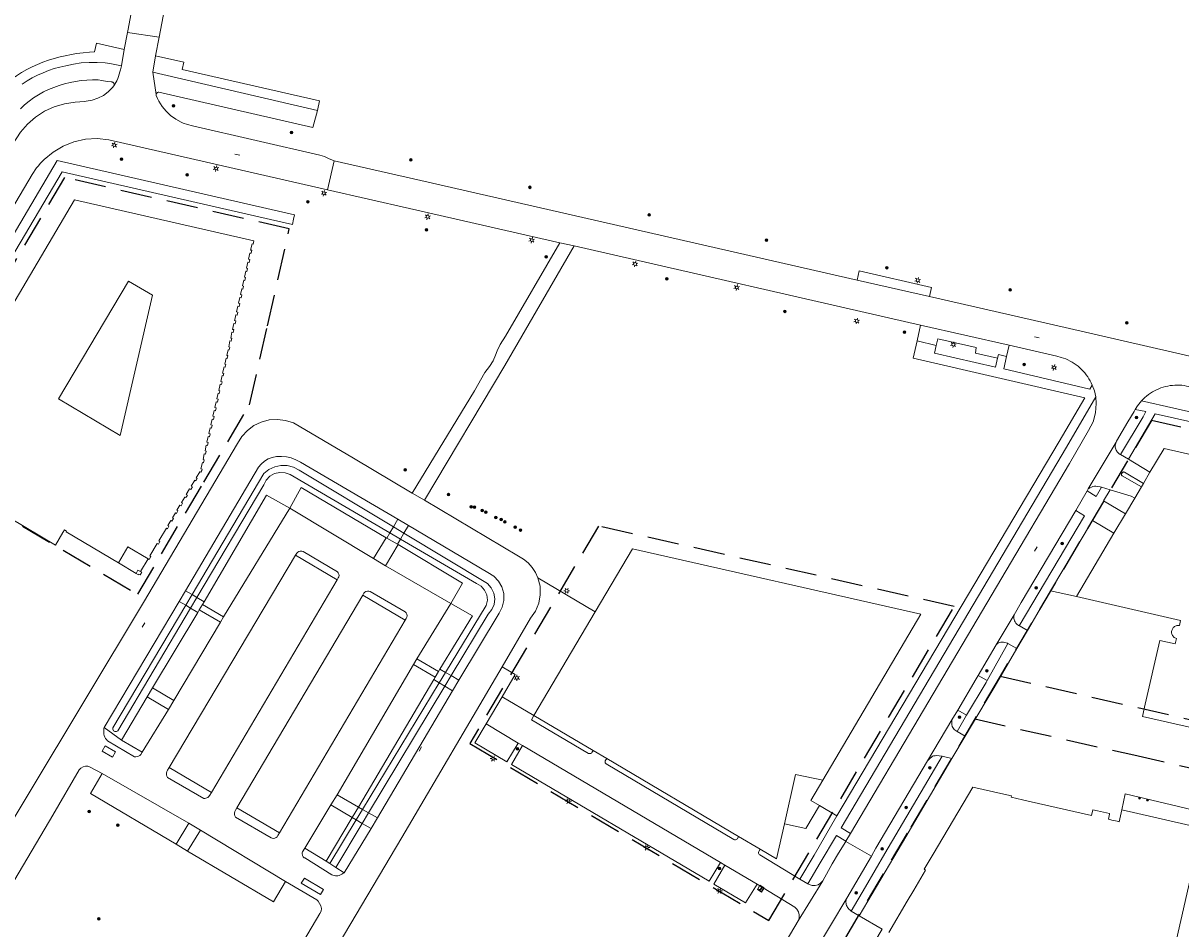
# Model space of a CAD drawing. Header units: metres. Extents: x 89872 to 94585, y 463299 to 469000.
# Tile 109 of 256: x 90881 to 91115, y 465045 to 465228. Entities that reach past the tile are written whole.
import ezdxf
from ezdxf.enums import TextEntityAlignment as Align

# ---------------------------------------------------------------- set-up
doc = ezdxf.new("R2010")
doc.units = ezdxf.units.M
doc.linetypes.add('HIDDEN', pattern=[9.525, 6.35, -3.175])
doc.layers.get('0').update_dxf_attribs({"linetype": 'CONTINUOUS'})
for name, color, linetype, lineweight in [('B-WE-GR-BEPLANTING_CULTUUR-G', 251, 'CONTINUOUS', 13), ('B-WE-GR-BOOM-S', 251, 'CONTINUOUS', 13), ('B-WE-IE-TERREINAFSCHEIDING-G', 251, 'CONTINUOUS', 13), ('B-WE-KL-ET_LS_OV_LICHTMAST-S', 251, 'CONTINUOUS', 13), ('B-WE-KW-KUNSTWERK-GV', 251, 'CONTINUOUS', 13), ('B-WE-OG-TOPOGRAFIE_BEBOUWING-GV', 251, 'CONTINUOUS', 13), ('B-WE-OG-TOPOGRAFIE_HUISNUMMER-T25', 251, 'CONTINUOUS', 13), ('B-WE-OG-TOPOGRAFIE_STRAATNAAM-T18', 251, 'CONTINUOUS', 13), ('B-WE-OG-TOPOGRAFIE_WATER-GV', 251, 'CONTINUOUS', 13), ('B-WE-VH-VERHARDING-GV', 251, 'CONTINUOUS', 13), ('B-WE-VW-PAAL_PRAATPAAL-S', 251, 'CONTINUOUS', 13), ('B_OVERBOUWLIJN_LIJN_0', 251, 'CONTINUOUS', 13), ('B_OVERBOUWLIJN_LIJN_1', 251, 'CONTINUOUS', 13), ('Percelen', 10, 'HIDDEN', 25), ('Q_PILAAR', 251, 'CONTINUOUS', 13), ('Q_PILAAR_0', 251, 'CONTINUOUS', 13)]:
    doc.layers.add(name, color=color, linetype=linetype, lineweight=lineweight)
doc.styles.get("Standard").update_dxf_attribs({"font": 'isocp.shx'})

# ---------------------------------------------------------------- blocks, each defined once
blk = doc.blocks.new('Q_LICHTMAST')
for points in [[(-0.26, 0.15), (-0.52, 0.3)], [(0, 0.3), (0, 0.6)], [(0.26, 0.15), (0.52, 0.3)], [(-0.26, -0.15), (-0.52, -0.3)], [(0, -0.3), (0, -0.6)], [(0.26, -0.15), (0.52, -0.3)]]:
    blk.add_lwpolyline(points)
blk.add_circle((0, 0), 0.3)
blk = doc.blocks.new('Q_PRAATPAAL')
blk.add_lwpolyline([(-0.5, 0.5), (0.5, 0.5), (0.5, -0.5), (-0.5, -0.5)], close=True)
for points in [[(-0.44, 0.46), (0.44, 0.46, -0.414214), (0.46, 0.44), (0.46, -0.44, -0.414214), (0.44, -0.46), (-0.44, -0.46, -0.414214), (-0.46, -0.44), (-0.46, 0.44), (-0.46, 0.44), (-0.46, 0.45), (-0.46, 0.45), (-0.46, 0.45), (-0.46, 0.45), (-0.46, 0.45), (-0.46, 0.45), (-0.46, 0.46), (-0.46, 0.46), (-0.46, 0.46), (-0.45, 0.46), (-0.45, 0.46), (-0.45, 0.46), (-0.45, 0.46), (-0.45, 0.46), (-0.45, 0.46), (-0.44, 0.46), (-0.44, 0.46)], [(-0.15, 0.22, 0.426944), (-0.15, 0.17)], [(-0.02, 0.31, 0.07503), (-0.15, 0.22)], [(-0.13, 0.08, 0.511022), (0.03, 0.08)], [(-0.08, 0.1, 0.3284), (0, 0.11)], [(0.21, 0.34, 0.843699), (0.18, 0.39)]]:
    blk.add_lwpolyline(points, format="xyb")
for points in [[(-0.15, 0.17), (-0.08, 0.1)], [(0.03, 0.08), (0.03, -0.37), (-0.13, -0.37), (-0.13, 0.08)], [(0.18, 0.39), (-0.02, 0.31)], [(0, 0.11), (0.21, 0.34)]]:
    blk.add_lwpolyline(points)
blk = doc.blocks.new('Q_BOOM')
for radius in [0.27, 0.18, 0.09]:
    blk.add_circle((0, 0), radius)
blk = doc.blocks.new('BOOM-970')
at = {"layer": 'Q_PILAAR'}
for radius in [0.18, 0.09]:
    blk.add_circle((0, 0), radius, dxfattribs=at)
blk = doc.blocks.new('Q_PILAAR')
at = {"layer": 'Q_PILAAR'}
for p, q in [((0.05, 0.31), (0.12, 0.24)), ((0.12, 0.12), (0.05, 0.05)), ((0.31, 0.31), (0.24, 0.24)), ((0.24, 0.12), (0.31, 0.05))]:
    blk.add_line(p, q, dxfattribs=at)
blk.add_blockref('BOOM-970', (0.18, 0.18))

msp = doc.modelspace()

# ---------------------------------------------------------------- linework, layer by layer
at = {"layer": 'B-WE-GR-BEPLANTING_CULTUUR-G'}
msp.add_lwpolyline([(91041.56, 465070.1), (91039.85, 465071.13), (91042.25, 465075.2)], dxfattribs=at)
at = {"layer": 'B-WE-IE-TERREINAFSCHEIDING-G'}
for p, q in [((90984.65, 465116.13), (90996.22, 465109.27)), ((91093.57, 465112.34), (91088.3, 465113.51)), ((91041.56, 465070.1), (91045.1, 465067.99)), ((90913.8, 465060.89), (90911.47, 465062.27))]:
    msp.add_line(p, q, dxfattribs=at)
for points in [[(90977.39, 465092.05), (90980.07, 465096.6), (90977.38, 465098.13)], [(91034.49, 465066.39), (91036.76, 465076.36), (91042.25, 465075.2)], [(91034.49, 465066.39), (91038.82, 465065.43), (91041.56, 465070.1)]]:
    msp.add_lwpolyline(points, dxfattribs=at)
at = {"layer": 'B-WE-KW-KUNSTWERK-GV'}
for p, q in [((90955.41, 465126.43), (90954.69, 465125.22)), ((90956.33, 465127.98), (90955.41, 465126.43)), ((90958.49, 465126.73), (90956.33, 465127.98)), ((90957.55, 465125.14), (90958.49, 465126.73)), ((90954.69, 465125.22), (90954.08, 465124.18)), ((90954.08, 465124.18), (90956.23, 465122.91)), ((90956.23, 465122.91), (90956.85, 465123.96)), ((90956.85, 465123.96), (90957.55, 465125.14)), ((90913.38, 465113.51), (90912.12, 465111.38)), ((90914.69, 465112.74), (90913.38, 465113.51)), ((90915.68, 465112.16), (90914.69, 465112.74)), ((90917.13, 465111.31), (90915.68, 465112.16)), ((90912.12, 465111.38), (90913.42, 465110.6)), ((90913.42, 465110.6), (90914.41, 465110.01)), ((90914.41, 465110.01), (90915.86, 465109.15)), ((90915.86, 465109.15), (90916.17, 465109.67)), ((90916.17, 465109.67), (90916.81, 465110.77)), ((90916.81, 465110.77), (90917.13, 465111.31)), ((90964.83, 465097.7), (90964.53, 465097.18)), ((90965.98, 465097.02), (90964.83, 465097.7)), ((90963.89, 465096.07), (90963.58, 465095.55)), ((90963.58, 465095.55), (90964.7, 465094.89)), ((90964.53, 465097.18), (90963.89, 465096.07)), ((90967.1, 465096.37), (90965.98, 465097.02)), ((90968.64, 465095.47), (90967.1, 465096.37)), ((90967.39, 465093.31), (90968.64, 465095.47)), ((90964.7, 465094.89), (90965.81, 465094.24)), ((90965.81, 465094.24), (90967.39, 465093.31)), ((90948.34, 465069.8), (90947.09, 465067.66)), ((90949.2, 465069.3), (90948.34, 465069.8)), ((90947.09, 465067.66), (90947.91, 465067.18)), ((90947.91, 465067.18), (90949.12, 465066.48)), ((90950.4, 465068.61), (90949.2, 465069.3)), ((90952.17, 465067.6), (90950.4, 465068.61)), ((90950.89, 465065.45), (90952.17, 465067.6)), ((90949.12, 465066.48), (90950.89, 465065.45))]:
    msp.add_line(p, q, dxfattribs=at)
at = {"layer": 'B-WE-OG-TOPOGRAFIE_BEBOUWING-GV'}
for p, q in [((91108.42, 465137.46), (91107.09, 465135.22)), ((91107.09, 465135.22), (91106.68, 465134.52)), ((91106.68, 465134.52), (91105.34, 465132.25)), ((91105.34, 465132.25), (91103.48, 465129.1)), ((91103.48, 465129.1), (91101.14, 465125.15)), ((91101.14, 465125.15), (91093.57, 465112.34)), ((90996.22, 465109.27), (90983.81, 465088.33)), ((90983.81, 465088.33), (90995.82, 465081.24)), ((90995.82, 465081.24), (90998.55, 465079.62)), ((90998.55, 465079.62), (91025.23, 465063.85)), ((91025.23, 465063.85), (91029.58, 465061.28))]:
    msp.add_line(p, q, dxfattribs=at)
for points in [[(90905.81, 465119.96), (90906.03, 465119.81), (90906.39, 465120.42), (90906.19, 465120.55), (90907.67, 465123.06), (90907.89, 465122.93), (90908.2, 465123.47), (90907.99, 465123.59), (90909.5, 465126.16), (90909.71, 465126.03), (90910.03, 465126.56), (90909.81, 465126.69), (90910.42, 465127.72), (90910.64, 465127.59), (90910.94, 465128.11), (90910.73, 465128.23), (90911.33, 465129.25), (90911.54, 465129.13), (90911.85, 465129.65), (90911.64, 465129.78), (90912.26, 465130.84), (90912.49, 465130.71), (90912.8, 465131.24), (90912.58, 465131.37), (90913.23, 465132.47), (90913.45, 465132.34), (90913.76, 465132.86), (90913.54, 465132.99), (90914.21, 465134.14), (90914.44, 465134), (90914.76, 465134.54), (90914.53, 465134.68), (90915.23, 465135.86), (90915.46, 465135.72), (90915.75, 465136.24), (90915.53, 465136.37), (90916.25, 465137.59), (90916.48, 465137.46), (90916.7, 465137.82), (90916.74, 465138.11), (90916.49, 465138.16), (90916.79, 465139.46), (90917.04, 465139.4), (90917.17, 465140.01), (90916.92, 465140.06), (90917.18, 465141.17), (90917.42, 465141.12), (90917.57, 465141.74), (90917.32, 465141.8), (90917.58, 465142.95), (90917.83, 465142.87), (90917.96, 465143.47), (90917.71, 465143.53), (90917.98, 465144.7), (90918.22, 465144.64), (90918.36, 465145.25), (90918.12, 465145.31), (90918.38, 465146.47), (90918.63, 465146.42), (90918.77, 465147.02), (90918.52, 465147.07), (90918.78, 465148.2), (90919.03, 465148.14), (90919.17, 465148.74), (90918.91, 465148.79), (90919.18, 465149.95), (90919.43, 465149.9), (90919.57, 465150.49), (90919.31, 465150.55), (90919.57, 465151.71), (90919.83, 465151.65), (90919.97, 465152.25), (90919.71, 465152.29), (90919.97, 465153.45), (90920.21, 465153.39), (90920.34, 465153.95), (90920.1, 465154.01), (90920.39, 465155.28), (90920.64, 465155.22), (90920.76, 465155.78), (90920.51, 465155.83), (90920.78, 465157.01), (90921.02, 465156.96), (90921.14, 465157.45), (90920.89, 465157.51), (90921.18, 465158.78), (90921.43, 465158.73), (90921.55, 465159.28), (90921.31, 465159.34), (90921.58, 465160.54), (90921.82, 465160.49), (90921.95, 465161.05), (90921.71, 465161.1), (90921.97, 465162.25), (90922.21, 465162.2), (90922.34, 465162.79), (90922.11, 465162.84), (90922.37, 465164.01), (90922.61, 465163.95), (90922.75, 465164.55), (90922.51, 465164.6), (90922.77, 465165.77), (90923.01, 465165.71), (90923.15, 465166.31), (90922.91, 465166.36), (90923.17, 465167.53), (90923.41, 465167.48), (90923.54, 465168.07), (90923.31, 465168.12), (90923.42, 465168.61), (90923.57, 465169.28), (90923.8, 465169.23), (90923.94, 465169.83), (90923.71, 465169.88), (90923.97, 465171.04), (90924.21, 465170.98), (90924.35, 465171.58), (90924.1, 465171.64), (90924.37, 465172.79), (90924.6, 465172.74), (90924.74, 465173.33), (90924.5, 465173.38), (90924.76, 465174.54), (90925, 465174.48), (90925.13, 465175.08), (90924.9, 465175.14), (90925.16, 465176.31), (90925.39, 465176.26), (90925.53, 465176.85), (90925.3, 465176.91), (90925.57, 465178.1), (90925.8, 465178.04), (90925.94, 465178.65), (90925.7, 465178.7), (90925.98, 465179.94), (90926.22, 465179.89), (90926.36, 465180.49), (90926.12, 465180.54), (90926.4, 465181.79), (90926.64, 465181.74), (90926.78, 465182.34), (90926.54, 465182.4), (90926.83, 465183.67), (90927.06, 465183.61), (90927.22, 465184.26), (90890.9, 465192.51), (90868.41, 465154.5)], [(90900.13, 465144.9), (90906.68, 465173.24), (90901.82, 465176.12), (90887.67, 465152.31), (90900.13, 465144.9)], [(91151.67, 465133.03), (91111.27, 465142.29), (91108.42, 465137.46)], [(90874.67, 465130.07), (90887.07, 465122.72), (90888.58, 465125.28), (90888.89, 465125.81), (90889.3, 465125.57), (90889.23, 465125.42), (90899.82, 465119.14)], [(90899.82, 465119.14), (90901.73, 465122.37), (90905.81, 465119.96)], [(91042.25, 465075.2), (91062.09, 465108.8), (91003.75, 465121.97), (90996.22, 465109.27)], [(90904.28, 465117.41), (90903.74, 465117.7), (90903.38, 465117.04)], [(90903.38, 465117.04), (90903.9, 465116.76), (90903.96, 465116.87), (90904.23, 465116.72), (90904.52, 465117.28), (90904.28, 465117.41)], [(91093.57, 465112.34), (91114.61, 465107.52), (91114.38, 465106.47), (91114.21, 465106.49), (91114.04, 465106.49), (91113.87, 465106.47), (91113.7, 465106.43), (91113.54, 465106.36), (91113.39, 465106.28), (91113.26, 465106.18), (91113.13, 465106.06), (91113.02, 465105.92), (91112.94, 465105.78), (91112.87, 465105.62), (91112.82, 465105.46), (91112.79, 465105.29), (91112.79, 465105.11), (91112.8, 465104.94), (91112.84, 465104.78), (91112.9, 465104.62), (91112.98, 465104.46), (91113.08, 465104.32), (91113.2, 465104.2), (91113.33, 465104.09), (91113.47, 465103.99), (91113.63, 465103.92), (91113.79, 465103.87), (91113.54, 465102.77), (91110.39, 465103.49), (91107.46, 465090.62), (91106.89, 465088.12), (91135.75, 465081.58)], [(91110.42, 465028.2), (91118.89, 465065.55), (91102.71, 465069.21), (91102.18, 465066.83), (91101.77, 465066.93), (91100.71, 465067.17), (91100.02, 465067.32), (91100.03, 465067.37), (91100.25, 465068.36), (91100.24, 465068.46), (91097.82, 465069.01), (91096.83, 465069.23), (91096.57, 465068.1), (91084.36, 465070.87), (91082.65, 465071.26), (91080.37, 465071.78), (91080.44, 465072.07), (91078.87, 465072.42), (91072.58, 465073.85), (91064.58, 465060.27), (91062.78, 465057.23), (91063.03, 465057.06), (91060.63, 465053), (91059.3, 465050.75), (91055.6, 465044.46)], [(91029.58, 465061.28), (91032.89, 465059.32), (91034.49, 465066.39)]]:
    msp.add_lwpolyline(points, dxfattribs=at)
at = {"layer": 'B-WE-OG-TOPOGRAFIE_STRAATNAAM-T18'}
for p, q in [((90923.35, 465201.79), (90924.33, 465201.57)), ((91085.04, 465164.85), (91086.01, 465164.63)), ((91085.08, 465121.52), (91085.59, 465122.38)), ((90904.63, 465106.16), (90905.13, 465107.02)), ((90960.62, 465081.08), (90961.13, 465081.95))]:
    msp.add_line(p, q, dxfattribs=at)
at = {"layer": 'B-WE-OG-TOPOGRAFIE_WATER-GV'}
for p, q in [((90955.41, 465126.43), (90957.55, 465125.14)), ((90953.95, 465124.25), (90954.08, 465124.18)), ((90956.85, 465123.96), (90954.69, 465125.22)), ((90956.23, 465122.91), (90956.35, 465122.84)), ((90913.42, 465110.6), (90914.69, 465112.74)), ((90915.68, 465112.16), (90914.41, 465110.01)), ((90912.12, 465111.38), (90896.96, 465085.91)), ((90906.7, 465093.87), (90915.86, 465109.15)), ((90963.58, 465095.55), (90948.34, 465069.8)), ((90964.7, 465094.89), (90965.98, 465097.02)), ((90967.1, 465096.37), (90965.81, 465094.24)), ((90905.65, 465092.06), (90906.7, 465093.87)), ((90949.2, 465069.3), (90964.7, 465094.89)), ((90965.81, 465094.24), (90950.4, 465068.61)), ((90952.17, 465067.6), (90967.39, 465093.31)), ((90900.4, 465083.32), (90905.65, 465092.06)), ((90896.96, 465085.91), (90900.4, 465083.32)), ((90947.09, 465067.66), (90941.84, 465058.84)), ((90942.58, 465058.37), (90947.91, 465067.18)), ((90947.91, 465067.18), (90949.2, 465069.3)), ((90950.4, 465068.61), (90949.12, 465066.48)), ((90949.12, 465066.48), (90943.78, 465057.59)), ((90945.44, 465056.52), (90950.89, 465065.45)), ((90941.84, 465058.84), (90942.58, 465058.37)), ((90942.58, 465058.37), (90943.78, 465057.59)), ((90943.78, 465057.59), (90945.44, 465056.52))]:
    msp.add_line(p, q, dxfattribs=at)
for points in [[(90956.33, 465127.98), (90936.61, 465139.54), (90935.72, 465140.01), (90934.77, 465140.36), (90933.79, 465140.59), (90932.78, 465140.68), (90931.77, 465140.64), (90930.92, 465140.47), (90930.11, 465140.16), (90929.36, 465139.71), (90928.7, 465139.14), (90928.15, 465138.47), (90913.38, 465113.51)], [(90914.69, 465112.74), (90929.24, 465137.23), (90930.25, 465138.03), (90931.41, 465138.57), (90932.67, 465138.84), (90933.96, 465138.82), (90935.2, 465138.5), (90936.35, 465137.92), (90955.41, 465126.43)], [(90954.69, 465125.22), (90934.52, 465137), (90933.51, 465137.37), (90932.43, 465137.43), (90931.39, 465137.19), (90930.45, 465136.67), (90929.7, 465135.9), (90929.19, 465134.95), (90915.68, 465112.16)], [(90917.13, 465111.31), (90929.78, 465132.83), (90934.47, 465130.24)], [(90934.47, 465130.24), (90936.76, 465134.4), (90953.95, 465124.25)], [(90968.64, 465095.47), (90976.78, 465109), (90977.43, 465110.23), (90977.74, 465111.57), (90977.72, 465112.96), (90977.35, 465114.29), (90976.66, 465115.49), (90975.7, 465116.48), (90974.51, 465117.2), (90958.49, 465126.73)], [(90965.98, 465097.02), (90974.19, 465110.57), (90974.43, 465111.62), (90974.32, 465112.69), (90973.87, 465113.67), (90973.14, 465114.46), (90972.2, 465114.98), (90956.85, 465123.96)], [(90957.55, 465125.14), (90974.44, 465114.96), (90975.21, 465114.1), (90975.71, 465113.06), (90975.9, 465111.92), (90975.77, 465110.77), (90975.31, 465109.7), (90974.58, 465108.81), (90967.1, 465096.37)], [(90956.35, 465122.84), (90969.41, 465115.06), (90967.01, 465110.94)], [(90914.41, 465110.01), (90899.7, 465085.19), (90899.41, 465085.04), (90899.09, 465085.05), (90898.83, 465085.23), (90898.69, 465085.51), (90898.71, 465085.83), (90913.42, 465110.6)], [(90967.01, 465110.94), (90971.4, 465108.46), (90964.83, 465097.7)]]:
    msp.add_lwpolyline(points, dxfattribs=at)
at = {"layer": 'B-WE-VH-VERHARDING-GV'}
for p, q in [((90901, 465222.91), (90901.63, 465226.37)), ((90908.05, 465225.42), (90901.63, 465226.37)), ((90908.05, 465225.42), (90907.34, 465221.65)), ((90901, 465222.91), (90900.4, 465219.62)), ((90907.34, 465221.65), (90906.75, 465218.38)), ((90906.75, 465218.38), (90940.04, 465210.6)), ((90907.41, 465213.81), (90906.75, 465218.38)), ((90943.45, 465200.46), (90942.08, 465194.57)), ((90989.07, 465183.88), (90992, 465183.22)), ((91062.04, 465167.23), (90992, 465183.22)), ((91063.83, 465172.97), (91049.2, 465176.3)), ((91063.83, 465172.97), (91091.26, 465166.71)), ((91061.32, 465164.05), (91062.04, 465167.23)), ((91079.96, 465163.14), (91062.04, 465167.23)), ((91065.21, 465163.11), (91061.32, 465164.05)), ((91079.96, 465163.14), (91079.43, 465160.88)), ((91089.56, 465160.95), (91079.96, 465163.14)), ((91096.27, 465154.3), (91096.74, 465155.1)), ((91097.44, 465152.69), (91091.52, 465142.55)), ((91097.56, 465151.4), (91097.44, 465152.69)), ((91106.68, 465151.9), (91161.9, 465139.47)), ((91101.55, 465143.57), (91095.94, 465134.1)), ((91104.04, 465140.11), (91102.47, 465141.04)), ((91104.04, 465140.11), (91108.42, 465137.46)), ((90961.74, 465131.81), (90959.22, 465133.28)), ((91095.7, 465133.71), (91093.4, 465129.75)), ((91095.94, 465134.1), (91095.7, 465133.71)), ((91095.7, 465133.71), (91097.53, 465132.6)), ((91097.53, 465132.6), (91098.59, 465134.45)), ((91100.37, 465133.92), (91098.59, 465134.45)), ((90921.09, 465108.24), (90934.47, 465130.24)), ((90934.47, 465130.24), (90951.4, 465120.01)), ((91081.98, 465106.43), (91095.19, 465128.68)), ((91095.19, 465128.68), (91093.4, 465129.75)), ((90951.4, 465120.01), (90953.95, 465124.25)), ((90953.82, 465118.58), (90956.35, 465122.84)), ((90899.82, 465119.14), (90903.38, 465117.04)), ((90935.61, 465120.73), (90910.05, 465077.8)), ((90935.61, 465120.73), (90944.04, 465115.72)), ((90951.4, 465120.01), (90953.82, 465118.58)), ((90953.82, 465118.58), (90967.01, 465110.94)), ((90918.62, 465072.73), (90944.04, 465115.72)), ((90949.21, 465112.66), (90923.78, 465069.67)), ((90949.21, 465112.66), (90957.77, 465107.58)), ((90920.44, 465107.14), (90916.17, 465109.67)), ((90921.09, 465108.24), (90916.81, 465110.77)), ((90967.01, 465110.94), (90960.15, 465099.75)), ((90911.02, 465091.35), (90920.44, 465107.14)), ((90920.44, 465107.14), (90921.09, 465108.24)), ((90932.38, 465064.57), (90957.77, 465107.58)), ((91080.94, 465108.68), (91077.34, 465102.61)), ((91083.62, 465105.49), (91081.48, 465101.82)), ((91077.34, 465102.61), (91073.65, 465096.37)), ((91075.49, 465095.36), (91079.64, 465102.89)), ((91081.48, 465101.82), (91079.64, 465102.89)), ((90959.48, 465098.64), (90944.04, 465072.27)), ((90960.15, 465099.75), (90959.48, 465098.64)), ((90963.89, 465096.07), (90959.48, 465098.64)), ((90964.53, 465097.18), (90960.15, 465099.75)), ((91073.65, 465096.37), (91075.49, 465095.36)), ((90911.02, 465091.35), (90906.7, 465093.87)), ((90909.92, 465089.51), (90905.65, 465092.06)), ((90909.92, 465089.51), (90911.02, 465091.35)), ((90974.17, 465086.6), (90977.39, 465092.05)), ((90977.39, 465092.05), (90983.81, 465088.33)), ((90904.59, 465080.91), (90909.92, 465089.51)), ((91069.53, 465089.41), (91068.35, 465087.42)), ((91069.4, 465085.08), (91071.34, 465088.34)), ((91071.34, 465088.34), (91069.53, 465089.41)), ((90974.17, 465086.6), (90980.65, 465082.72)), ((91068.35, 465087.42), (91063.43, 465079.11)), ((91071.04, 465084.11), (91068.36, 465079.6)), ((91071.04, 465084.11), (91069.4, 465085.08)), ((90904.59, 465080.91), (90900.4, 465083.32)), ((90981.54, 465082.22), (90980.65, 465082.72)), ((90981.54, 465082.22), (91021.57, 465058.6)), ((91068.36, 465079.6), (91066.42, 465080.05)), ((90914.03, 465066.51), (90896.49, 465076.57)), ((90918.62, 465072.73), (90910.05, 465077.8)), ((90944.04, 465072.27), (90942.78, 465070.25)), ((90948.34, 465069.8), (90944.04, 465072.27)), ((90932.38, 465064.57), (90923.78, 465069.67)), ((90942.78, 465070.25), (90937.52, 465061.49)), ((90947.09, 465067.66), (90942.78, 465070.25)), ((90914.03, 465066.51), (90911.47, 465062.27)), ((90913.8, 465060.89), (90916.4, 465065.14)), ((90916.4, 465065.14), (90914.03, 465066.51)), ((90933.61, 465054.78), (90916.4, 465065.14)), ((91046.89, 465062.82), (91046.93, 465062.9)), ((91052.1, 465059.84), (91046.89, 465062.82)), ((91046.93, 465062.9), (91047.83, 465064.46)), ((90941.84, 465058.84), (90937.52, 465061.49)), ((91022.45, 465058.07), (91021.57, 465058.6)), ((91022.45, 465058.07), (91028.95, 465054.23)), ((91052.1, 465059.84), (91047.08, 465051.41)), ((91037.27, 465046.77), (91042.23, 465054.88)), ((91039.2, 465054.3), (91037.63, 465055.24)), ((91047.08, 465051.41), (91040.51, 465040.36)), ((91049.61, 465047.84), (91048.02, 465048.78))]:
    msp.add_line(p, q, dxfattribs=at)
for points in [[(90901.63, 465226.37), (90901.76, 465227.05), (90909.55, 465268.55), (90917.79, 465313.23), (90921.47, 465332.57), (90925.08, 465351.73), (90927.98, 465367.6), (90928.06, 465368.4), (90927.93, 465369.24), (90927.71, 465370.04), (90927.31, 465370.95), (90926.91, 465371.7), (90926.32, 465372.35), (90925.41, 465372.92), (90924.41, 465373.17), (90923.55, 465373.23), (90922.73, 465373.21), (90921.84, 465373.03), (90908.36, 465368.23), (90895.66, 465363.38), (90891.66, 465361.94), (90887.21, 465359.9), (90883.4, 465357.86)], [(90933.13, 465358.86), (90931.75, 465352.13), (90929.34, 465339.23), (90927.26, 465328.23), (90924.55, 465313.26), (90919.84, 465287.7), (90914.92, 465261.96), (90911.64, 465244.2), (90908.05, 465225.42)], [(90878.95, 465217.42), (90879.21, 465217.61), (90880.22, 465218.27), (90881.27, 465218.87), (90882.35, 465219.4), (90883.44, 465219.92), (90884.55, 465220.38), (90885.68, 465220.79), (90886.84, 465221.14), (90888, 465221.43), (90891.33, 465222.1), (90892.65, 465222.28), (90893.98, 465222.39), (90894.96, 465222.43), (90895.37, 465224.21), (90901, 465222.91)], [(90900.4, 465219.62), (90898.09, 465220.07), (90897.1, 465220.23), (90895.51, 465220.33), (90893.91, 465220.32), (90892.31, 465220.21), (90890.73, 465219.98), (90889.17, 465219.65), (90887.99, 465219.39), (90886.83, 465219.06), (90885.69, 465218.67), (90884.57, 465218.23), (90883.48, 465217.72), (90882.4, 465217.19), (90881.36, 465216.6), (90880.36, 465215.94)], [(90900.4, 465219.62), (90900.22, 465218.85), (90900.12, 465218.39), (90899.99, 465217.94), (90899.84, 465217.49), (90899.67, 465217.06), (90899.48, 465216.63), (90898.88, 465215.59)], [(90907.34, 465221.65), (90913.07, 465220.36), (90912.73, 465218.92), (90940.48, 465212.57), (90940.04, 465210.6)], [(90898.88, 465215.59), (90898.63, 465215.25), (90897.76, 465214.38), (90896.77, 465213.64), (90895.67, 465213.07), (90894.5, 465212.68), (90893.28, 465212.47), (90892.85, 465212.4), (90892.04, 465212.32), (90891.05, 465212.28), (90888.91, 465211.97), (90886.84, 465211.35), (90884.88, 465210.45), (90883.06, 465209.28), (90881.43, 465207.87), (90880.01, 465206.23), (90878.41, 465203.72), (90877.9, 465202.86), (90814.34, 465095.38)], [(90880, 465210.96), (90880.85, 465211.74), (90881.74, 465212.48), (90882.67, 465213.16), (90883.64, 465213.79), (90884.63, 465214.37), (90885.68, 465214.84), (90886.74, 465215.26), (90887.82, 465215.64), (90888.92, 465215.97), (90890.03, 465216.25), (90891.15, 465216.47), (90892.29, 465216.64), (90893.42, 465216.75), (90894.57, 465216.8), (90895.71, 465216.8), (90896.48, 465216.69), (90897.51, 465216.44), (90898.46, 465216.37), (90898.52, 465216.36), (90898.59, 465216.35), (90898.66, 465216.33), (90898.72, 465216.3), (90898.78, 465216.27), (90898.87, 465216.15), (90898.93, 465216.02), (90898.95, 465215.87), (90898.94, 465215.72), (90898.88, 465215.59)], [(90940.04, 465210.6), (90939.13, 465207.14), (90908, 465214.3), (90907.84, 465214.28), (90907.69, 465214.21), (90907.56, 465214.1), (90907.47, 465213.96), (90907.41, 465213.81)], [(90907.41, 465213.81), (90907.45, 465213.61), (90907.68, 465213.02), (90907.95, 465212.49), (90908.64, 465211.44), (90909.45, 465210.48), (90910.37, 465209.61), (90911.39, 465208.86), (90912.48, 465208.23), (90912.9, 465208.06), (90913.76, 465207.77), (90914.76, 465207.5), (90940.52, 465201.59), (90941.48, 465201.28), (90942.41, 465200.86), (90942.96, 465200.63), (90943.45, 465200.46)], [(90942.08, 465194.57), (90897.84, 465204.7), (90895.49, 465204.94), (90893.13, 465204.8), (90890.82, 465204.29), (90888.63, 465203.42), (90886.6, 465202.21), (90884.79, 465200.69), (90884.08, 465199.97), (90883.55, 465199.38), (90883.27, 465199.03), (90882.38, 465197.69), (90863.86, 465166.37)], [(90866.26, 465164.92), (90866.46, 465165.04), (90887.44, 465200.49), (90935.41, 465189.51), (90935.22, 465188.61), (90934.98, 465187.56), (90932.94, 465188.02), (90888.43, 465198.19), (90849.84, 465133.04), (90823.69, 465088.88), (90821.96, 465089.9), (90857.02, 465149.17), (90857.03, 465149.36)], [(90943.45, 465200.46), (90960.96, 465196.43), (91049.2, 465176.3)], [(90989.07, 465183.88), (90958.69, 465190.82), (90942.08, 465194.57)], [(90959.22, 465133.28), (90971.82, 465153.93), (90973.88, 465157.67), (90974.86, 465158.88), (90975.58, 465160.01), (90976.09, 465161.16), (90976.42, 465162), (90977.04, 465163.27), (90978.06, 465164.98), (90989.07, 465183.88)], [(90992, 465183.22), (90977.92, 465159.04), (90961.74, 465131.81)], [(91049.2, 465176.3), (91049.63, 465178.17), (91064.26, 465174.84), (91063.83, 465172.97)], [(91091.26, 465166.71), (91124.69, 465159.07)], [(91095.21, 465152.49), (91060.52, 465160.56), (91061.32, 465164.05)], [(91077.6, 465160.54), (91073.11, 465161.52), (91073.3, 465162.69), (91065.54, 465164.44), (91065.21, 465163.11)], [(91065.21, 465163.11), (91064.83, 465161.52), (91077.18, 465158.74), (91077.6, 465160.54)], [(91079.43, 465160.88), (91077.76, 465161.25), (91077.6, 465160.54)], [(91079.43, 465160.88), (91078.85, 465158.35), (91096.27, 465154.3)], [(91096.74, 465155.1), (91096.54, 465155.54), (91096.32, 465155.97), (91096.08, 465156.38), (91095.82, 465156.79), (91095.53, 465157.18), (91095.23, 465157.55), (91094.92, 465157.91), (91094.58, 465158.26), (91094.23, 465158.59), (91093.86, 465158.9), (91093.48, 465159.19), (91093.09, 465159.47), (91092.68, 465159.72), (91092.26, 465159.96), (91091.83, 465160.17), (91091.39, 465160.37), (91090.94, 465160.54), (91090.48, 465160.69), (91089.56, 465160.95)], [(91096.74, 465155.1), (91097.17, 465153.92), (91097.44, 465152.69)], [(91162.97, 465144.19), (91116.28, 465154.81), (91115.81, 465154.91), (91115.34, 465154.99), (91114.87, 465155.05), (91114.39, 465155.08), (91113.91, 465155.09), (91113.43, 465155.07), (91112.96, 465155.04), (91112.48, 465154.98), (91112.01, 465154.89), (91111.54, 465154.79), (91111.08, 465154.66), (91110.63, 465154.51), (91110.18, 465154.34), (91109.75, 465154.15), (91109.32, 465153.93), (91108.9, 465153.7), (91108.5, 465153.44), (91108.1, 465153.17), (91107.73, 465152.88), (91107.36, 465152.57), (91107.01, 465152.24), (91106.68, 465151.9)], [(91045.1, 465067.99), (91090.06, 465143.72), (91095.21, 465152.49)], [(91105.43, 465150.15), (91105.86, 465150.87), (91106.68, 465151.9)], [(91047.83, 465064.46), (91092.13, 465139.27), (91095.98, 465145.91), (91096.93, 465147.68), (91097.42, 465149.51), (91097.56, 465151.4)], [(91102.47, 465141.04), (91107.03, 465148.68), (91107.61, 465149.76), (91105.43, 465150.15)], [(91105.43, 465150.15), (91105.21, 465149.78), (91103.95, 465147.64)], [(91161.48, 465137.66), (91109.46, 465149.26), (91104.04, 465140.11)], [(90869.6, 465052.58), (90904.9, 465111.15), (90923.9, 465143.27), (90924.76, 465144.69), (90925.88, 465145.91), (90927.21, 465146.9), (90928.71, 465147.62), (90930.31, 465148.05), (90931.96, 465148.17), (90933.61, 465147.97), (90935.19, 465147.47), (90947.35, 465140.3), (90959.22, 465133.28)], [(91103.95, 465147.64), (91101.65, 465143.76), (91101.55, 465143.57)], [(91091.52, 465142.55), (91045.94, 465065.59), (91047.83, 465064.46)], [(91101.55, 465143.57), (91101.48, 465143.38), (91101.42, 465143.17), (91101.39, 465142.96), (91101.39, 465142.75), (91101.4, 465142.54), (91101.44, 465142.33), (91101.5, 465142.12), (91101.59, 465141.93), (91101.69, 465141.75), (91101.81, 465141.57), (91101.95, 465141.41), (91102.11, 465141.27), (91102.28, 465141.15), (91102.47, 465141.04)], [(91107.09, 465135.22), (91103.24, 465137.48), (91103.16, 465137.52), (91103.07, 465137.53), (91102.99, 465137.52), (91102.91, 465137.5), (91102.83, 465137.45), (91102.77, 465137.39), (91102.66, 465137.16), (91102.65, 465137.08), (91102.66, 465136.99), (91102.69, 465136.91), (91102.74, 465136.84), (91102.8, 465136.78), (91106.68, 465134.52)], [(91098.59, 465134.45), (91098.31, 465134.53), (91097.88, 465134.62), (91097.48, 465134.67), (91097.19, 465134.65), (91096.89, 465134.57), (91096.58, 465134.49), (91096.26, 465134.33), (91095.94, 465134.1)], [(91100.37, 465133.92), (91099.05, 465131.71), (91103.48, 465129.1)], [(91105.34, 465132.25), (91104.64, 465132.65), (91100.37, 465133.92)], [(90961.74, 465131.81), (90980.73, 465120.54), (90981.76, 465119.91), (90982.69, 465119.14), (90983.49, 465118.24), (90984.15, 465117.23), (90984.65, 465116.13)], [(91093.4, 465129.75), (91082.39, 465111.14), (91080.94, 465108.68)], [(91101.14, 465125.15), (91096.76, 465127.73), (91088.3, 465113.51)], [(90944.04, 465115.72), (90944.28, 465116.12), (90944.4, 465116.36), (90944.43, 465116.63), (90944.39, 465116.9), (90944.26, 465117.14), (90944.08, 465117.34), (90937.14, 465121.45), (90936.87, 465121.53), (90936.59, 465121.55), (90936.31, 465121.48), (90936.06, 465121.34), (90935.86, 465121.14), (90935.61, 465120.73)], [(90984.65, 465116.13), (90985.08, 465114.45), (90985.13, 465112.72), (90984.83, 465111.01), (90984.16, 465109.41), (90983.17, 465107.99), (90977.38, 465098.13)], [(90957.77, 465107.58), (90957.99, 465107.92), (90958.14, 465108.18), (90958.19, 465108.47), (90958.15, 465108.76), (90958.01, 465109.03), (90957.79, 465109.23), (90950.72, 465113.39), (90950.44, 465113.45), (90950.15, 465113.43), (90949.87, 465113.35), (90949.63, 465113.21), (90949.42, 465113.01), (90949.21, 465112.66)], [(91088.3, 465113.51), (91085.51, 465108.72), (91083.62, 465105.49)], [(91080.94, 465108.68), (91080.88, 465108.32), (91080.88, 465108.13), (91080.91, 465107.88), (91080.92, 465107.68), (91081.02, 465107.46), (91081.16, 465107.22), (91081.32, 465106.98), (91081.51, 465106.75), (91081.8, 465106.51), (91081.98, 465106.43)], [(91083.62, 465105.49), (91082.14, 465106.35), (91081.98, 465106.43)], [(91079.64, 465102.89), (91079.6, 465102.92), (91079.33, 465103), (91079.06, 465103.07), (91078.78, 465103.1), (91078.5, 465103.11), (91078.25, 465103.1), (91078, 465103.05), (91077.76, 465102.96), (91077.56, 465102.84), (91077.34, 465102.61)], [(91081.48, 465101.82), (91076.9, 465093.97), (91075.26, 465091.26), (91071.04, 465084.11)], [(90977.38, 465098.13), (90957.12, 465063.63), (90931.6, 465020.6), (90929.33, 465017.17)], [(91073.65, 465096.37), (91073.25, 465095.69), (91069.53, 465089.41)], [(91075.49, 465095.36), (91075.28, 465094.98), (91071.34, 465088.34)], [(90995.82, 465081.24), (90995.57, 465080.81), (90995.45, 465080.7), (90995.32, 465080.63), (90995.17, 465080.59), (90995.02, 465080.59), (90994.87, 465080.63), (90983.32, 465087.46), (90983.81, 465088.33)], [(90896.96, 465085.91), (90896.89, 465085.65), (90896.84, 465085.37), (90896.83, 465085.09), (90896.84, 465084.82), (90896.89, 465084.54), (90896.95, 465084.24), (90897.06, 465083.95), (90897.21, 465083.67), (90897.39, 465083.43), (90897.61, 465083.21), (90903.07, 465079.96), (90903.35, 465079.96), (90903.62, 465080), (90903.88, 465080.09), (90904.12, 465080.23), (90904.32, 465080.41), (90904.59, 465080.91)], [(90980.65, 465082.72), (90978.39, 465078.95), (90971.91, 465082.77), (90974.17, 465086.6)], [(91068.35, 465087.42), (91068.34, 465086.92), (91068.34, 465086.48), (91068.41, 465086.09), (91068.54, 465085.88), (91068.67, 465085.68), (91068.83, 465085.5), (91069.04, 465085.33), (91069.4, 465085.08)], [(90899.2, 465080.93), (90897.13, 465082.16), (90896.53, 465081.12), (90898.58, 465079.91), (90899.2, 465080.93)], [(91021.57, 465058.6), (91019.3, 465054.79), (90979.29, 465078.43), (90981.54, 465082.22)], [(91025.23, 465063.85), (91024.97, 465063.39), (91024.85, 465063.29), (91024.72, 465063.21), (91024.57, 465063.18), (91024.42, 465063.18), (91024.27, 465063.22), (90998.46, 465078.5), (90998.35, 465078.6), (90998.27, 465078.73), (90998.23, 465078.87), (90998.23, 465079.02), (90998.27, 465079.17), (90998.55, 465079.62)], [(91048.02, 465048.78), (91050.89, 465053.68), (91054.77, 465060.42), (91066.42, 465080.05)], [(91068.36, 465079.6), (91058.34, 465062.65), (91049.61, 465047.84)], [(91063.43, 465079.11), (91053.01, 465061.51), (91052.1, 465059.84)], [(91066.42, 465080.05), (91066.27, 465080.08), (91065.31, 465080.23), (91064.96, 465080.18), (91064.65, 465080.12), (91064.43, 465080.05), (91064.21, 465079.89), (91063.98, 465079.71), (91063.68, 465079.41), (91063.43, 465079.11)], [(90891.89, 465077.31), (90886.55, 465068.17), (90877.09, 465052.18), (90877.87, 465051.75), (90876.08, 465048.76), (90875.27, 465049.23)], [(90896.49, 465076.57), (90894.13, 465077.89), (90893.65, 465078.04), (90893.15, 465078.05), (90892.67, 465077.93), (90892.23, 465077.68), (90891.89, 465077.31)], [(90911.47, 465062.27), (90894.17, 465072.53), (90896.49, 465076.57)], [(90910.05, 465077.8), (90909.72, 465077.25), (90909.58, 465076.97), (90909.5, 465076.66), (90909.51, 465076.34), (90909.59, 465076.03), (90909.75, 465075.75), (90917.11, 465071.54), (90917.31, 465071.54), (90917.51, 465071.58), (90917.69, 465071.65), (90917.87, 465071.74), (90918.03, 465071.86), (90918.3, 465072.18), (90918.62, 465072.73)], [(90923.78, 465069.67), (90923.49, 465069.14), (90923.35, 465068.88), (90923.28, 465068.59), (90923.29, 465068.29), (90923.37, 465068.01), (90923.52, 465067.76), (90930.67, 465063.57), (90930.93, 465063.48), (90931.2, 465063.45), (90931.47, 465063.51), (90931.71, 465063.63), (90931.91, 465063.81), (90932.05, 465064.02), (90932.38, 465064.57)], [(91037.63, 465055.24), (91040.51, 465060.05), (91045.1, 465067.99)], [(91046.93, 465062.9), (91045.02, 465064.06), (91041.72, 465058.49), (91039.2, 465054.3)], [(91042.23, 465054.88), (91044.18, 465058.33), (91045.46, 465060.45), (91046.89, 465062.82)], [(90933.61, 465054.78), (90931.15, 465050.63), (90913.8, 465060.89)], [(90937.52, 465061.49), (90937.02, 465060.72), (90936.98, 465060.58), (90936.97, 465060.43), (90936.98, 465060.29), (90937.01, 465060.15), (90937.06, 465060.01), (90937.11, 465059.88), (90937.18, 465059.76), (90937.27, 465059.65), (90937.38, 465059.56), (90937.5, 465059.5), (90942.96, 465056.12), (90943.19, 465056.03), (90943.43, 465055.96), (90943.68, 465055.92), (90943.93, 465055.9), (90944.18, 465055.91), (90944.45, 465055.99), (90944.71, 465056.09), (90944.97, 465056.21), (90945.21, 465056.35), (90945.44, 465056.52)], [(91029.58, 465061.28), (91029.3, 465060.8), (91029.26, 465060.65), (91029.26, 465060.5), (91029.3, 465060.35), (91029.38, 465060.22), (91029.49, 465060.12), (91037.63, 465055.24)], [(91028.95, 465054.23), (91026.65, 465050.43), (91020.22, 465054.23), (91022.45, 465058.07)], [(90940.55, 465048.3), (90940.79, 465048.78), (90940.86, 465049.32), (90940.76, 465049.84), (90940.49, 465050.31), (90940.21, 465050.74), (90939.91, 465051.01), (90933.61, 465054.78)], [(90937.42, 465055.43), (90936.78, 465054.43), (90940.65, 465052.11), (90941.27, 465053.14), (90937.42, 465055.43)], [(91037.27, 465046.77), (91037.46, 465047.36), (91037.48, 465047.99), (91037.34, 465048.59), (91037.03, 465049.13), (91036.59, 465049.57), (91028.95, 465054.23)], [(91039.2, 465054.3), (91039.48, 465054.13), (91040.07, 465053.93), (91040.69, 465053.91), (91041.29, 465054.07), (91041.82, 465054.41), (91042.23, 465054.88)], [(91047.08, 465051.41), (91047.01, 465051.2), (91046.97, 465050.98), (91046.94, 465050.76), (91046.94, 465050.54), (91046.97, 465050.33), (91047.01, 465050.11), (91047.07, 465049.9), (91047.16, 465049.7), (91047.26, 465049.51), (91047.39, 465049.33), (91047.53, 465049.16), (91047.69, 465049.01), (91047.86, 465048.87), (91048.02, 465048.78)], [(90924.04, 465020.35), (90924.37, 465020.81), (90923.51, 465021.13), (90925.46, 465023.93), (90926.22, 465025.1), (90926.75, 465024.81), (90935.66, 465040.07), (90940.55, 465048.3)], [(91001.6, 464986.73), (91009.49, 465000), (91035.74, 465044.16), (91037.27, 465046.77)], [(91049.61, 465047.84), (91054.28, 465045.08), (91049.42, 465036.95), (91044.83, 465039.75)]]:
    msp.add_lwpolyline(points, dxfattribs=at)
at = {"layer": 'B_OVERBOUWLIJN_LIJN_0'}
msp.add_line((90904.28, 465117.41), (90905.81, 465119.96), dxfattribs=at)
msp.add_lwpolyline([(90899.82, 465119.14), (90903.38, 465117.04), (90903.9, 465116.76), (90903.96, 465116.87), (90904.23, 465116.72), (90904.52, 465117.28)], dxfattribs=at)
at = {"layer": 'B_OVERBOUWLIJN_LIJN_1'}
msp.add_lwpolyline([(91102.71, 465069.21), (91103.43, 465072.45), (91119.59, 465068.65), (91118.89, 465065.55)], dxfattribs=at)
at = {"layer": 'Percelen'}
msp.add_line((91078.1, 465096.27), (91147.09, 465080.47), dxfattribs=at)
for points in [[(90855.84, 465141.16), (90903.71, 465112.81), (90917.08, 465135.45), (90926.3, 465151.07), (90929.95, 465167.08), (90934.37, 465186.68), (90888.9, 465197.05), (90855.84, 465141.16)], [(91161.11, 465136.01), (91108.69, 465147.97), (91078.1, 465096.27)], [(90996.9, 465126.59), (90970.89, 465082.67), (91031.34, 465046.87), (91068.81, 465110.34), (90996.9, 465126.59)], [(91078.1, 465096.27), (91073.13, 465087.87), (91072.97, 465087.6)], [(91072.97, 465087.6), (91059.31, 465064.51), (91044.59, 465039.64), (91044.79, 465039.53)], [(91072.97, 465087.6), (91105.12, 465080.32), (91133.98, 465073.78), (91144.71, 465071.35)]]:
    msp.add_lwpolyline(points, dxfattribs=at)

# ---------------------------------------------------------------- block references
at = {"layer": 'B-WE-GR-BOOM-S'}
for p, rotation in [((90910.93, 465211.56), 136.7999484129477), ((90934.83, 465206.15), 167.0314669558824), ((90900.45, 465200.75), 167.1034666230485), ((90958.96, 465200.6), 167.0326298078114), ((90913.68, 465197.6), 167.1034666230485), ((90983.04, 465195.07), 167.151483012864), ((90938.14, 465192.17), 167.1040764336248), ((91007.17, 465189.48), 167.151483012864), ((90962.08, 465186.49), 167.1445593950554), ((91030.84, 465184.37), 167.151483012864), ((90986.32, 465181.03), 59.78466615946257), ((91055.22, 465178.83), 167.1879498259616), ((91010.73, 465176.59), 167.1435239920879), ((91080.13, 465174.32), 167.1519467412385), ((91034.6, 465170), 167.1435239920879), ((91103.71, 465167.7), 167.1149476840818), ((91058.75, 465165.77), 167.1435239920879), ((91082.99, 465159.28), 166.9091225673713), ((91105.7, 465148.55), 59.37733296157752), ((90957.82, 465137.95), 149.3989829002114), ((90966.55, 465132.95), 149.3289976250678), ((90971.14, 465130.49), 149.3289976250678), ((90971.79, 465130.41), 149.3289976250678), ((90973.4, 465129.73), 149.3289976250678), ((90974.13, 465129.41), 149.3289976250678), ((90976.12, 465128.32), 149.3289976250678), ((90977.19, 465127.93), 149.3289976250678), ((90977.98, 465127.42), 149.3289976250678), ((90980.05, 465126.36), 149.3289976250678), ((90981.11, 465125.8), 149.3289976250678), ((91090.68, 465123.09), 59.30622695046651), ((91085.38, 465114.12), 59.30622695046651), ((91075.45, 465097.36), 61.12708549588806), ((91069.9, 465087.96), 59.3112527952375), ((90980.49, 465081.57), 59.06307780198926), ((91063.89, 465077.75), 59.31660678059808), ((91059.12, 465069.73), 59.31660678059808), ((90893.89, 465068.89), 149.3117581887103), ((90899.67, 465066.13), 149.3117581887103), ((91054.27, 465061.32), 59.31660678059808), ((91021.33, 465057.36), 59.24203208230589), ((91049.03, 465052.44), 59.65568928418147), ((90895.82, 465047.22), 149.3749097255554)]:
    msp.add_blockref('Q_BOOM', p, dxfattribs=dict(at, rotation=rotation))
at = {"layer": 'B-WE-KL-ET_LS_OV_LICHTMAST-S'}
for p, rotation in [((90898.97, 465203.61), 167.1040764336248), ((90919.56, 465198.88), 167.1040764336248), ((90941.37, 465193.87), 167.1040764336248), ((90962.34, 465189.11), 167.1445593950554), ((90983.41, 465184.39), 167.1445593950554), ((91004.3, 465179.58), 167.1435239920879), ((91024.85, 465174.82), 167.1435239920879), ((91061.46, 465176.27), 167.1879498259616), ((91049.13, 465168.04), 167.1435239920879), ((91068.65, 465163.28), 167.3626407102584), ((91089.02, 465158.65), 164.2429416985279), ((90990.45, 465113.53), 149.3489248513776), ((90980.4, 465095.91), 59.54106365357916), ((90975.59, 465079.6), 149.5248002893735), ((90990.81, 465070.96), 149.4104964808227), ((91006.66, 465061.62), 149.4104964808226), ((91021.34, 465052.86), 149.3952661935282)]:
    msp.add_blockref('Q_LICHTMAST', p, dxfattribs=dict(at, rotation=rotation))
at = {"layer": 'B-WE-VW-PAAL_PRAATPAAL-S', "rotation": 148.5959292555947}
msp.add_blockref('Q_PRAATPAAL', (91029.71, 465053.31), dxfattribs=at)
at = {"layer": 'Q_PILAAR_0', "rotation": 167.241514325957}
for p in [(91106.53, 465071.72), (91108.14, 465071.34)]:
    msp.add_blockref('Q_PILAAR', p, dxfattribs=at)

# ---------------------------------------------------------------- texts
at = {"layer": 'B-WE-OG-TOPOGRAFIE_HUISNUMMER-T25'}
for s, rotation, p in [('1', -30.6, (91104.2, 465126.39)), ('4-4T', -30.6, (91042.11, 465081.84)), ('3', -30.5, (91070, 465065.53))]:
    msp.add_text(s, height=0.0025, rotation=rotation, dxfattribs=at).set_placement(p, align=Align.MIDDLE)
at = {"layer": 'B-WE-OG-TOPOGRAFIE_STRAATNAAM-T18'}
for s, rotation, p in [('De Limes', 347.1729, (90923.35, 465201.79)), ('De Limes', 347.117, (91085.04, 465164.85)), ('Willem Einthovenstraat', 59.4096, (91085.08, 465121.52)), ('Johanna Westerdijkpad', 59.3804, (90904.63, 465106.16)), ('Johanna Westerdijkpad', 59.4096, (90960.62, 465081.08))]:
    msp.add_text(s, height=0.005, rotation=rotation, dxfattribs=at).set_placement(p, align=Align.MIDDLE)

doc.saveas('drawing.dxf')
